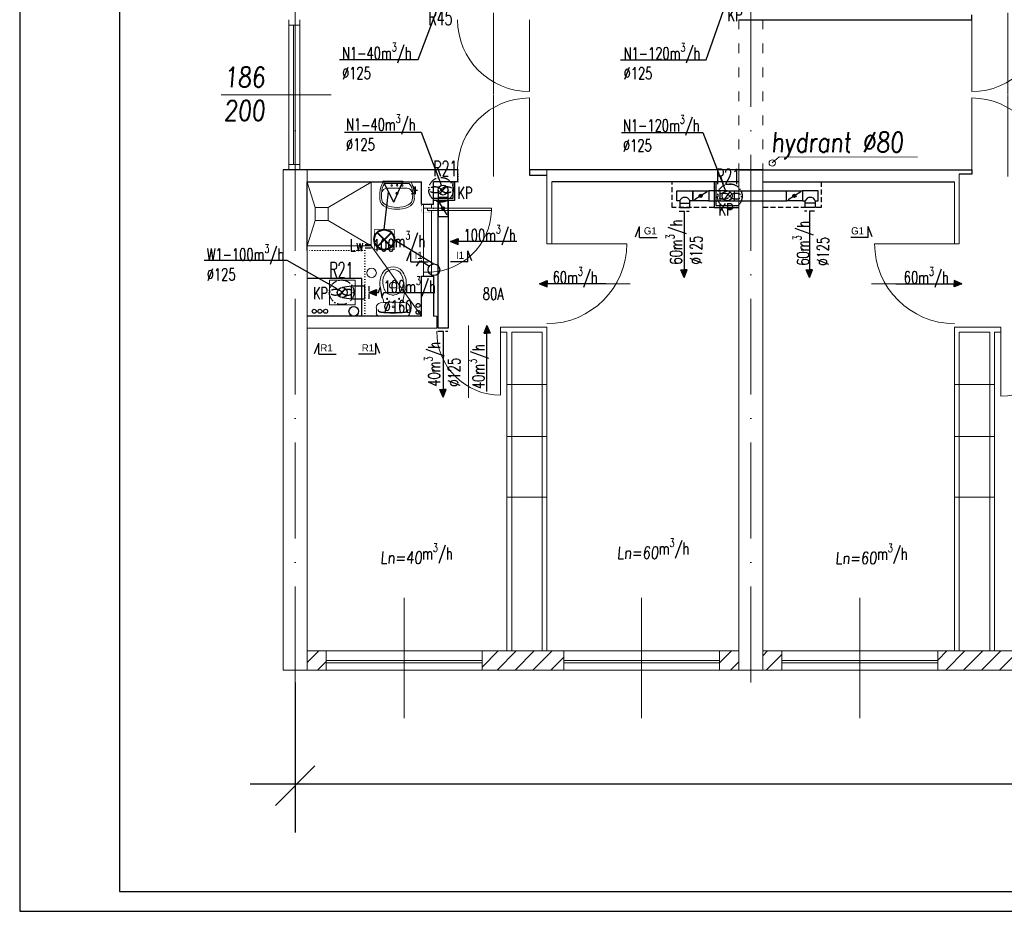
# Model space of a CAD drawing. Header units: millimetres. Extents: x -6513 to 30474, y -6915 to 65597.
# Tile 45 of 256: x -3151 to -1919, y 5435 to 6551. Entities that reach past the tile are written whole.
import ezdxf
from ezdxf.enums import TextEntityAlignment as Align

# ---------------------------------------------------------------- set-up
doc = ezdxf.new("R2010")
doc.units = ezdxf.units.MM
for name, pattern in [('ACAD_ISO03W100', [30, 12, -18]), ('ACAD_ISO10W100', [18, 12, -3, 0, -3]), ('DASHED', [19.05, 12.7, -6.35]), ('DOT', [6.35, 0, -6.35])]:
    doc.linetypes.add(name, pattern=pattern)
doc.layers.get('0').update_dxf_attribs({"color": 8})
for name, color, linetype in [('A200_General07', 8, 'Continuous'), ('A200_General08', 8, 'Continuous'), ('A270_text04', 8, 'Continuous'), ('A_obudowy', 8, 'Continuous'), ('DB_inst_pomocn', 8, 'Continuous'), ('DB_WM_nawiew-opis', 8, 'Continuous'), ('DB_WM_wywies-opis', 8, 'Continuous')]:
    doc.layers.add(name, color=color, linetype=linetype)
for name, color, linetype, lineweight in [('A_cienka', 8, 'Continuous', 5), ('A_linia przekroj', 8, 'Continuous', 25), ('A_osie', 8, 'ACAD_ISO10W100', 5), ('A_przerywana', 8, 'ACAD_ISO03W100', 5), ('A_widok', 8, 'Continuous', 13), ('A_Wymiary', 8, 'Continuous', 9), ('cieńkie', 8, 'Continuous', 9), ('DB-WM-nawiew-opis', 8, 'Continuous', 25), ('DB-WM-nawiew-opis-odnośnik', 8, 'Continuous', 30), ('DB-WM-wywiew-opis', 8, 'Continuous', 25), ('DB-WM-wywiew-opis-odnośnik', 8, 'Continuous', 30), ('DB_WM_nawiew', 8, 'Continuous', 30), ('DB_WM_wywiew', 8, 'Continuous', 30), ('DB_WM_ścianka nowa', 8, 'Continuous', 25), ('E_gniazda wtykowe', 1, 'Continuous', 30), ('E_oświetlenie', 1, 'Continuous', 30), ('E_technologia', 1, 'ACAD_ISO10W100', 30), ('noew ściany archwig', 8, 'Continuous', 9), ('R-TABELKA', 8, 'Continuous', 25), ('snitarne archwig nowe', 8, 'Continuous', 9), ('Stolarka ARCHWIG', 8, 'Continuous', 5), ('wyburzenia', 8, 'DOT', 20), ('Ściany ARCHWIG', 8, 'Continuous', 30)]:
    doc.layers.add(name, color=color, linetype=linetype, lineweight=lineweight)
doc.styles.add('BRH', font='txt')
doc.styles.add('ROMANSS', font='romans.shx', dxfattribs={"width": 0.8, "oblique": 5})
doc.styles.add('SIMPLEXD', font='SIMPLEX.SHX', dxfattribs={"width": 0.6})
doc.styles.get("Standard").update_dxf_attribs({"font": 'txt.shx', "width": 0.9})

# ---------------------------------------------------------------- blocks, each defined once
blk = doc.blocks.new('drzwi schem')
at = {"color": 252}
blk.add_line((0, 0), (0, 1), dxfattribs=at)
at = {"color": 252, "ltscale": 10}
blk.add_line((0.5, -0.093), (0.5, 1.04), dxfattribs=at)
at = {"color": 252}
blk.add_arc((0, 0), 1, 0, 90, dxfattribs=at)
blk = doc.blocks.new('klop oli 2')
at = {"layer": 'snitarne archwig nowe', "color": 252}
for p, q in [((0, 17.2), (0, 0)), ((3.8, 20.9), (10.5, 20.9)), ((0, -17.2), (0, 0)), ((3.8, 0), (3.8, 1)), ((3.8, 0), (3.8, -1)), ((38.9, 4.5), (37, 4.5)), ((38.9, -4.5), (37, -4.5)), ((3.8, -20.9), (10.5, -20.9))]:
    blk.add_line(p, q, dxfattribs=at)
for centre, radius in [((11.5, 0), 1.27), ((11.5, 0), 1.27), ((21.6, 7.5), 0.706), ((21.6, -7.5), 0.706)]:
    blk.add_circle(centre, radius, dxfattribs=at)
for centre, radius, start, end in [((3.8, 17.2), 3.76, 90, 180), ((144.9, 0), 141.2, 173.7281, 180), ((144.9, 0), 140.5, 173.6694, 180), ((8.4, 15), 3.76, 90, 173.7281), ((9, 15.1), 3.76, 100.2428, 173.7859), ((10.5, 14.9), 6.02, 6.7931, 90), ((-114.7, 0), 132.1, 0, 6.7931), ((80, -215.2), 235.3, 101.5744, 105.544), ((43.1, -10.6), 23.5, 101.6195, 117.4027), ((44.8, -39.8), 56.5, 94.3794, 102.2907), ((42.4, -7.4), 20.3, 60.8839, 101.6195), ((41.4, -8), 24.5, 51.2869, 92.3028), ((144.9, 0), 141.2, 180, 186.2719), ((144.9, 0), 140.5, 180, 186.3306), ((-114.7, 0), 132.1, 353.2069, 0), ((43.3, 0), 16.9, 173.7581, 180), ((43.3, 0), 16.9, 180, 186.2419), ((37.3, 0.7), 10.9, 117.4027, 173.7581), ((63.6, 0), 28.2, 173.3508, 180), ((63.6, 0), 28.2, 180, 186.6492), ((37, 3.1), 1.41, 90, 173.3508), ((38.9, 1.7), 2.82, 36.8699, 90), ((36.6, 0), 5.65, 0, 36.8699), ((36.6, 0), 5.65, 323.1301, 0), ((46.6, 0), 11.8, 0, 60.8839), ((46.6, 0), 11.8, 299.1161, 0), ((46.6, 0), 15.1, 0, 47.5638), ((46.6, 0), 15.1, 312.4362, 0), ((80, 215.2), 235.3, 254.456, 258.4256), ((37.3, -0.7), 10.9, 186.2419, 242.5973), ((43.1, 10.6), 23.5, 242.5973, 258.3805), ((37, -3.1), 1.41, 186.6492, 270), ((42.4, 7.4), 20.3, 258.3805, 299.1161), ((38.9, -1.7), 2.82, 270, 323.1301), ((41.4, 8), 24.5, 267.6972, 308.7131), ((3.8, -17.2), 3.76, 180, 270), ((8.4, -15), 3.76, 186.2719, 270), ((9, -15.1), 3.76, 186.2141, 259.7572), ((10.5, -14.9), 6.02, 270, 353.2069), ((44.8, 39.8), 56.5, 257.7093, 265.6206)]:
    blk.add_arc(centre, radius, start, end, dxfattribs=at)
blk = doc.blocks.new('umywalka oli2')
at = {"layer": 'snitarne archwig nowe', "color": 252}
for p, q in [((0, 17.6), (0, 0)), ((2, 15.4), (2, 0)), ((20.9, 21.6), (13.7, 21.6)), ((0, 0), (0, -17.6)), ((2, 0), (2, -15.4)), ((7.9, 0), (7.9, 10.8)), ((7.9, -10.8), (7.9, 0)), ((13.7, -21.6), (20.9, -21.6))]:
    blk.add_line(p, q, dxfattribs=at)
for centre, radius in [((4.1, 0), 1.11), ((4.5, 6.6), 0.994), ((14.5, 0), 1.48), ((14.5, 0), 0.946), ((4.5, -6.6), 0.994)]:
    blk.add_circle(centre, radius, dxfattribs=at)
for centre, radius, start, end in [((15.6, -9.9), 31.5, 93.3155, 119.5931), ((14.2, -1.1), 20.5, 88.5847, 126.5008), ((15.3, 12), 7.48, 91.7023, 188.8292), ((17.3, -1.9), 21.5, 82.9063, 97.0937), ((20.4, 10.2), 9.2, 23.1986, 92.7468), ((20.2, 9.5), 12.2, 20.9395, 86.4287), ((-1.2, 0), 33.1, 360, 24.6987), ((-3.2, 0), 37.4, 360, 21.6896), ((-1.2, 0), 33.1, 335.3013, 0), ((-3.2, 0), 37.4, 338.3104, 0), ((15.3, -12), 7.48, 171.1708, 268.2977), ((15.6, 9.9), 31.5, 240.4069, 266.6845), ((14.2, 1.1), 20.5, 233.4992, 271.4153), ((17.3, 1.9), 21.5, 262.9063, 277.0937), ((20.4, -10.2), 9.2, 267.2532, 336.8014), ((20.2, -9.5), 12.2, 273.5713, 339.0605)]:
    blk.add_arc(centre, radius, start, end, dxfattribs=at)
blk = doc.blocks.new('A$C620C4C60')
at = {"layer": 'DB-WM-wywiew-opis-odnośnik'}
h = blk.add_hatch(color=256, dxfattribs=at)
h.paths.add_polyline_path([(0, 0), (9.8, 3.9), (9.8, 0)])
h.paths.add_polyline_path([(9.8, 0), (9.8, -3.9), (0, 0)])
at = {"layer": 'DB-WM-wywiew-opis-odnośnik', "flags": 128}
for points in [[(0, 0), (9.8, 3.9), (9.8, 0)], [(0, 0), (12.1, 0)], [(0, 0), (9.8, -3.9), (9.8, 0)], [(12.1, 0), (14.4, -6.5), (16.6, 6.4), (18.9, 0)], [(18.9, 0), (82.9, 0)]]:
    blk.add_lwpolyline(points, dxfattribs=at)
blk = doc.blocks.new('A$C2355049C')
at = {"layer": 'DB-WM-nawiew-opis-odnośnik'}
h = blk.add_hatch(color=256, dxfattribs=at)
h.paths.add_polyline_path([(0, -9.8), (3.9, -9.8), (0, 0)])
h.paths.add_polyline_path([(0, 0), (-3.9, -9.8), (0, -9.8)])
at = {"layer": 'DB-WM-nawiew-opis-odnośnik', "flags": 128}
for points in [[(0, 0), (-3.9, -9.8), (0, -9.8)], [(0, -82.9), (0, 0)], [(0, 0), (3.9, -9.8), (0, -9.8)]]:
    blk.add_lwpolyline(points, dxfattribs=at)
blk = doc.blocks.new('A$C21C24CF4')
at = {"layer": 'DB_WM_nawiew'}
h = blk.add_hatch(color=256, dxfattribs=at)
edge = h.paths.add_edge_path()
edge.add_arc((10, -6.2), 2, 0, 360)
for points in [[(20, 0), (0, 0), (0, -12.5), (20, -12.5)], [(1.8, -11.4), (17.9, -1.3)]]:
    blk.add_lwpolyline(points, dxfattribs=at)
blk.add_circle((10, -6.2), 2, dxfattribs=at)
blk = doc.blocks.new('Sect Mk right')
at = {"layer": 'A200_General07', "color": 1}
for p, q in [((0.29, 7.48), (3.92, 6.01)), ((0, 6.01), (0, -0.21)), ((0, 6.01), (3.92, 6.01))]:
    blk.add_line(p, q, dxfattribs=at)
at = {"layer": 'A270_text04', "color": 0, "style": 'BRH'}
blk.add_attdef('-', text='', height=4.51, dxfattribs=at).set_placement((1.77, 1.49), align=Align.MIDDLE)
blk = doc.blocks.new('gw1')
at = {"layer": 'E_gniazda wtykowe'}
for p, q in [((99083.8, 55839.3), (99080.1, 55839.3)), ((99083.8, 55833.1), (99083.8, 55845.4))]:
    blk.add_line(p, q, dxfattribs=at)
blk.add_arc((99089.8, 55839), 6.04, 87.7958, 267.7958, dxfattribs=at)
blk = doc.blocks.new('raster')
at = {"layer": 'E_oświetlenie', "lineweight": 40}
for p, q in [((-21.2, 21.2), (21.2, -21.2)), ((21.2, 21.2), (-21.2, -21.2))]:
    blk.add_line(p, q, dxfattribs=at)
at = {"layer": 'E_oświetlenie', "const_width": 2}
blk.add_lwpolyline([(-30, -30), (30, -30), (30, 30), (-30, 30)], close=True, dxfattribs=at)
at = {"layer": 'E_oświetlenie', "lineweight": 40}
blk.add_circle((0, 0), 30, dxfattribs=at)

msp = doc.modelspace()

# ---------------------------------------------------------------- hatches: boundary and pattern name
at = {"layer": 'A_Wymiary'}
h = msp.add_hatch(dxfattribs=at)
h.set_pattern_fill('ANSI31', color=256, scale=5, style=0)
h.set_pattern_definition([(45, (-3043.741, 2642.415), (-11.22532, 11.22532), [])])
h.paths.add_polyline_path([(-2767.446, 5760.652), (-2791.446, 5760.652), (-2791.446, 5736.652), (-2767.446, 5736.652)])
h.paths.add_polyline_path([(-2470.446, 5760.652), (-2572.446, 5760.652), (-2572.446, 5736.652), (-2470.446, 5736.652)])
h.paths.add_polyline_path([(-2251.446, 5760.652), (-2275.446, 5760.652), (-2275.446, 5736.652), (-2251.446, 5736.652)])
h.paths.add_polyline_path([(-2197.446, 5760.652), (-2221.446, 5760.652), (-2221.446, 5736.652), (-2197.446, 5736.652)])
h.paths.add_polyline_path([(-1900.446, 5760.652), (-2002.446, 5760.652), (-2002.446, 5736.652), (-1900.446, 5736.652)])
h.paths.add_polyline_path([(-1330.446, 5760.652), (-1432.446, 5760.652), (-1432.446, 5737.494), (-1330.446, 5737.494)])
h.paths.add_polyline_path([(-1627.446, 5760.652), (-1651.446, 5760.652), (-1651.446, 5736.652), (-1627.446, 5736.652)])
h.paths.add_polyline_path([(-1681.446, 5760.652), (-1705.446, 5760.652), (-1705.446, 5736.652), (-1681.446, 5736.652)])
at = {"layer": 'DB_WM_nawiew'}
h = msp.add_hatch(color=256, dxfattribs=at)
edge = h.paths.add_edge_path()
edge.add_arc((-2298.985, 6330.152), 2, 0, 360)
h = msp.add_hatch(color=256, dxfattribs=at)
edge = h.paths.add_edge_path()
edge.add_arc((-2181.774, 6330.152), 2, 0, 360)

# ---------------------------------------------------------------- linework, layer by layer
at = {"layer": 'A_cienka'}
for p, q in [((-2814.544, 6550.652), (-2814.544, 6362.652)), ((-2814.544, 6543.755), (-2800.544, 6543.755)), ((-2808.544, 6543.755), (-2808.544, 6369.548)), ((-2806.544, 6543.755), (-2806.544, 6369.548)), ((-2800.544, 6550.652), (-2800.544, 6362.652)), ((-2898.874, 6456.531), (-2761.361, 6456.652)), ((-2814.544, 6369.548), (-2800.544, 6369.548)), ((-2200.849, 6378.861), (-2209.506, 6371.319)), ((-2027.938, 6378.619), (-2200.849, 6378.861)), ((-2491.446, 6093.947), (-2541.446, 6093.947)), ((-1981.446, 6093.947), (-1931.446, 6093.947)), ((-2491.446, 6029.137), (-2541.446, 6029.137)), ((-1981.446, 6029.137), (-1931.446, 6029.137)), ((-2491.446, 5953.057), (-2541.446, 5953.057)), ((-1981.446, 5953.057), (-1931.446, 5953.057)), ((-2791.446, 5760.652), (-2251.446, 5760.652)), ((-2221.446, 5760.652), (-1681.446, 5760.652)), ((-2572.446, 5748.652), (-2767.446, 5748.652)), ((-2572.446, 5745.652), (-2767.446, 5745.652)), ((-2470.446, 5748.652), (-2275.446, 5748.652)), ((-2470.446, 5745.652), (-2275.446, 5745.652)), ((-2002.446, 5748.652), (-2197.446, 5748.652)), ((-2002.446, 5745.652), (-2197.446, 5745.652)), ((-2791.446, 5736.652), (2345.554, 5736.652)), ((-2791.446, 5736.652), (7529.554, 5736.652))]:
    msp.add_line(p, q, dxfattribs=at)
at = {"layer": 'A_cienka', "ltscale": 10}
for p, q in [((-2669.946, 5676.253), (-2669.946, 5827.05)), ((-2372.946, 5676.253), (-2372.946, 5827.05)), ((-2099.946, 5676.253), (-2099.946, 5827.05))]:
    msp.add_line(p, q, dxfattribs=at)
at = {"layer": 'A_cienka'}
msp.add_circle((-2209.506, 6371.319), 4, dxfattribs=at)
at = {"layer": 'A_linia przekroj'}
for p, q in [((-1959.661, 6550.652), (-1959.661, 6556.652)), ((-2251.446, 6550.652), (-1959.661, 6550.652)), ((-2791.446, 6362.652), (-2821.446, 6362.652)), ((-2602.981, 6362.652), (-2791.446, 6362.652)), ((-2602.981, 6347.652), (-2602.981, 6362.652)), ((-2221.446, 6362.652), (-2513.232, 6362.652)), ((-2513.232, 6362.652), (-2513.232, 6356.137)), ((-2251.446, 6362.652), (-1959.661, 6362.652)), ((-1959.661, 6357.148), (-1975.446, 6357.148)), ((-1959.661, 6362.652), (-1959.661, 6357.148)), ((-2602.981, 6347.652), (-2633.446, 6347.652)), ((-2513.232, 6356.137), (-2491.446, 6356.137)), ((-2251.446, 6347.652), (-2485.446, 6347.652)), ((-2221.446, 6347.652), (-1981.446, 6347.652))]:
    msp.add_line(p, q, dxfattribs=at)
at = {"layer": 'A_obudowy', "linetype": 'ByBlock'}
for p, q in [((-2608.959, 6347.652), (-2608.959, 6326.652)), ((-2606.959, 6347.652), (-2606.959, 6324.152)), ((-2282.052, 6347.652), (-2282.052, 6315.503)), ((-2280.052, 6347.652), (-2280.052, 6318.003)), ((-2608.959, 6326.652), (-2633.446, 6326.652)), ((-2606.959, 6324.152), (-2633.446, 6324.152)), ((-2282.052, 6315.503), (-2251.446, 6315.503)), ((-2280.052, 6318.003), (-2251.446, 6318.003))]:
    msp.add_line(p, q, dxfattribs=at)
at = {"layer": 'A_obudowy', "linetype": 'DASHED', "ltscale": 0.5}
for points in [[(-2282.052, 6315.627), (-2334.752, 6315.627), (-2334.752, 6347.652)], [(-2148.141, 6347.652), (-2148.141, 6315.503), (-2221.446, 6315.503)]]:
    msp.add_lwpolyline(points, dxfattribs=at)
at = {"layer": 'A_osie', "ltscale": 10}
for p, q in [((-2806.446, 5721.209), (-2806.446, 7473.268)), ((-2236.446, 5721.209), (-2236.446, 7473.268))]:
    msp.add_line(p, q, dxfattribs=at)
at = {"layer": 'A_przerywana'}
for p, q in [((-2251.446, 6550.652), (-2251.446, 6362.652)), ((-2221.446, 6550.652), (-2221.446, 6362.652))]:
    msp.add_line(p, q, dxfattribs=at)
at = {"layer": 'A_przerywana', "color": 252}
for p, q in [((-2251.446, 6550.652), (-2251.446, 6362.652)), ((-2251.446, 6550.652), (-2251.446, 6362.652)), ((-2221.446, 6550.652), (-2221.446, 6362.652)), ((-2221.446, 6550.652), (-2221.446, 6362.652))]:
    msp.add_line(p, q, dxfattribs=at)
at = {"layer": 'A_widok', "ltscale": 5}
for p, q in [((-2821.446, 5736.652), (-2821.446, 6362.652)), ((-2791.446, 5736.652), (-2791.446, 6362.652)), ((-2491.446, 6362.652), (-2491.446, 6270.236)), ((-2251.446, 6362.652), (-2251.446, 6093.994)), ((-2221.446, 6362.652), (-2221.446, 6093.994)), ((-1975.446, 6357.148), (-1975.446, 6270.236)), ((-2485.446, 6347.652), (-2485.446, 6270.236)), ((-1981.446, 6347.652), (-1981.446, 6270.236)), ((-2491.446, 6270.236), (-2485.446, 6270.236)), ((-1981.446, 6270.236), (-1975.446, 6270.236)), ((-2251.446, 5736.652), (-2251.446, 6242.652)), ((-2221.446, 5736.652), (-2221.446, 6242.652)), ((-2629.353, 6179.652), (-2633.306, 6179.652)), ((-2629.353, 6164.652), (-2629.353, 6179.652)), ((-2629.353, 6164.652), (-2791.446, 6164.652)), ((-2491.446, 6165.652), (-2549.353, 6165.652)), ((-2549.353, 6165.652), (-2549.353, 6159.652)), ((-2541.446, 6159.652), (-2549.353, 6159.652)), ((-2541.446, 5760.652), (-2541.446, 6159.652)), ((-2535.446, 5760.652), (-2535.446, 6159.652)), ((-2497.446, 6159.652), (-2535.446, 6159.652)), ((-2497.446, 5760.652), (-2497.446, 6159.652)), ((-2491.446, 5760.652), (-2491.446, 6165.652)), ((-1981.446, 5760.652), (-1981.446, 6165.652)), ((-1981.446, 6165.652), (-1923.54, 6165.652)), ((-1975.446, 5760.652), (-1975.446, 6159.652)), ((-1975.446, 6159.652), (-1937.446, 6159.652)), ((-1937.446, 5760.652), (-1937.446, 6159.652)), ((-1931.446, 5760.652), (-1931.446, 6159.652)), ((-1931.446, 6159.652), (-1923.54, 6159.652)), ((-1923.54, 6165.652), (-1923.54, 6159.652)), ((-2821.446, 5736.652), (-2791.446, 5736.652)), ((-2251.446, 5736.652), (-2221.446, 5736.652))]:
    msp.add_line(p, q, dxfattribs=at)
at = {"layer": 'A_widok', "color": 252, "ltscale": 5}
msp.add_line((-2821.446, 5736.652), (-2791.446, 5736.652), dxfattribs=at)
at = {"layer": 'A_widok', "ltscale": 5}
for points in [[(-2791.446, 5760.652), (-2767.446, 5760.652), (-2767.446, 5736.652), (-2791.446, 5736.652)], [(-2572.446, 5736.652), (-2470.446, 5736.652), (-2470.446, 5760.652), (-2572.446, 5760.652)], [(-2251.446, 5760.652), (-2275.446, 5760.652), (-2275.446, 5736.652), (-2251.446, 5736.652)], [(-2221.446, 5760.652), (-2197.446, 5760.652), (-2197.446, 5736.652), (-2221.446, 5736.652)], [(-2002.446, 5736.652), (-1900.446, 5736.652), (-1900.446, 5760.652), (-2002.446, 5760.652)]]:
    msp.add_lwpolyline(points, close=True, dxfattribs=at)
at = {"layer": 'cieńkie'}
for p, q in [((-2763.446, 6224.652), (-2731.446, 6224.652)), ((-2763.446, 6193.652), (-2763.446, 6224.652)), ((-2760.946, 6224.652), (-2733.946, 6224.652)), ((-2731.446, 6224.652), (-2731.446, 6193.652)), ((-2731.446, 6193.652), (-2731.446, 6207.652)), ((-2763.446, 6193.652), (-2749.446, 6193.652)), ((-2731.446, 6193.652), (-2763.446, 6193.652)), ((-2754.446, 6193.652), (-2740.446, 6193.652))]:
    msp.add_line(p, q, dxfattribs=at)
msp.add_circle((-2710.82, 6233.719), 6, dxfattribs=at)
at = {"layer": 'DB-WM-nawiew-opis'}
for points in [[(-2750.802, 6500.874), (-2652.334, 6500.874), (-2625.25, 6571.981)], [(-2399.325, 6500.544), (-2292.258, 6500.544), (-2264.945, 6577.986)], [(-2744.774, 6409.82), (-2648.821, 6409.82), (-2623.394, 6342.697)], [(-2398.157, 6409.412), (-2296.554, 6409.412), (-2267.524, 6335.299)]]:
    msp.add_lwpolyline(points, dxfattribs=at)
at = {"layer": 'DB-WM-wywiew-opis'}
msp.add_lwpolyline([(-2920.383, 6249.533), (-2817.03, 6249.533), (-2754.172, 6214.317)], dxfattribs=at)
at = {"layer": 'DB_inst_pomocn'}
for centre, radius in [((-2782.576, 6185.673), 2.5), ((-2775.519, 6185.673), 2.5), ((-2768.349, 6185.673), 2.5), ((-2733.08, 6185.673), 6)]:
    msp.add_circle(centre, radius, dxfattribs=at)
at = {"layer": 'DB_WM_nawiew'}
for points in [[(-2627.652, 6337.484), (-2627.652, 6328.484), (-2615.152, 6328.484)], [(-2627.652, 6333.484), (-2627.652, 6324.484), (-2615.152, 6324.484)], [(-2625.27, 6332.576), (-2617.196, 6342.108)], [(-2615.152, 6328.484), (-2615.152, 6337.484)], [(-2615.152, 6324.484), (-2615.152, 6333.484)], [(-2328.685, 6336.402), (-2308.985, 6336.402), (-2308.985, 6323.902), (-2312.585, 6323.902)], [(-2325.085, 6323.902), (-2328.685, 6323.902), (-2328.685, 6336.402)], [(-2288.985, 6323.902), (-2308.985, 6323.902), (-2308.985, 6336.402), (-2288.985, 6336.402)], [(-2290.756, 6335.294), (-2306.878, 6325.219)], [(-2274.985, 6336.402), (-2288.985, 6336.402), (-2288.985, 6323.902), (-2274.985, 6323.902)], [(-2265.985, 6336.402), (-2274.985, 6336.402), (-2274.985, 6323.902)], [(-2269.776, 6325.182), (-2262.194, 6335.121)], [(-2265.985, 6336.402), (-2256.985, 6336.402), (-2256.985, 6323.902)], [(-2256.985, 6336.402), (-2191.774, 6336.402)], [(-2171.774, 6323.902), (-2191.774, 6323.902), (-2191.774, 6336.402), (-2171.774, 6336.402)], [(-2173.545, 6335.294), (-2189.666, 6325.219)], [(-2152.074, 6336.402), (-2171.774, 6336.402), (-2171.774, 6323.902), (-2168.174, 6323.902)], [(-2155.674, 6323.902), (-2152.074, 6323.902), (-2152.074, 6336.402)], [(-2615.152, 6324.484), (-2615.152, 6164.652), (-2627.652, 6164.652), (-2627.652, 6324.484)], [(-2627.652, 6324.484), (-2615.152, 6324.484)], [(-2325.085, 6323.902), (-2325.085, 6321.152), (-2312.585, 6321.152), (-2312.585, 6323.902)], [(-2325.085, 6321.152), (-2325.085, 6315.503), (-2312.585, 6315.503), (-2312.585, 6321.152)], [(-2274.985, 6323.902), (-2256.985, 6323.902)], [(-2256.985, 6323.902), (-2191.774, 6323.902)], [(-2155.674, 6323.902), (-2155.674, 6321.152), (-2168.174, 6321.152), (-2168.174, 6323.902)], [(-2155.674, 6321.152), (-2155.674, 6315.503), (-2168.174, 6315.503), (-2168.174, 6321.152)]]:
    msp.add_lwpolyline(points, dxfattribs=at)
at = {"layer": 'DB_WM_nawiew', "linetype": 'DASHED', "ltscale": 0.5}
for points in [[(-2326.152, 6310.876), (-2313.652, 6310.876)], [(-2156.741, 6310.876), (-2169.241, 6310.876)], [(-2627.757, 6160.771), (-2615.257, 6160.771)]]:
    msp.add_lwpolyline(points, dxfattribs=at)
at = {"layer": 'DB_WM_nawiew'}
for centre in [(-2298.985, 6330.152), (-2181.774, 6330.152)]:
    msp.add_circle(centre, 2, dxfattribs=at)
for centre in [(-2318.835, 6321.671), (-2161.924, 6321.671)]:
    msp.add_arc(centre, 6.636, 19.636833, 160.363167, dxfattribs=at)
at = {"layer": 'DB_WM_wywies-opis'}
for p, q in [((-2830.913, 5567.235), (-2781.98, 5616.725)), ((-2862.854, 5594.127), (100.444, 5594.127))]:
    msp.add_line(p, q, dxfattribs=at)
msp.add_lwpolyline([(-2806.446, 5721.209), (-2806.446, 5533.492)], dxfattribs=at)
at = {"layer": 'DB_WM_wywiew'}
for points in [[(-2751.293, 6204.226), (-2743.6, 6214.077)], [(-2747.446, 6202.902), (-2735.946, 6201.152), (-2735.946, 6217.152), (-2747.446, 6215.402)], [(-2735.946, 6201.152), (-2719.446, 6201.152), (-2719.446, 6217.152), (-2735.946, 6217.152)]]:
    msp.add_lwpolyline(points, dxfattribs=at)
at = {"layer": 'DB_WM_wywiew', "linetype": 'DASHED', "ltscale": 0.5}
msp.add_lwpolyline([(-2714.418, 6217.152), (-2714.418, 6201.152)], dxfattribs=at)
at = {"layer": 'DB_WM_wywiew', "color": 240}
for centre in [(-2621.402, 6337.484), (-2265.985, 6330.152)]:
    msp.add_circle(centre, 6.25, dxfattribs=at)
at = {"layer": 'DB_WM_wywiew', "color": 1}
msp.add_circle((-2747.446, 6209.152), 6.25, dxfattribs=at)
at = {"layer": 'DB_WM_ścianka nowa'}
msp.add_lwpolyline([(-2722.946, 6179.652), (-2722.946, 6226.652), (-2791.446, 6226.652)], dxfattribs=at)
at = {"layer": 'E_oświetlenie'}
for p, q in [((-2682.792, 6322.377), (-2696.332, 6348.43)), ((-2671.549, 6348.074), (-2696.332, 6348.43)), ((-2682.792, 6322.377), (-2671.549, 6348.074)), ((-2694.944, 6287.987), (-2689.562, 6335.403)), ((-2682.344, 6275.387), (-2632.765, 6244.977)), ((-2650.409, 6248.956), (-2655.11, 6242.18)), ((-2638.724, 6241.816), (-2649.016, 6248.956))]:
    msp.add_line(p, q, dxfattribs=at)
at = {"layer": 'E_oświetlenie', "const_width": 1.05}
msp.add_lwpolyline([(-2696.332, 6348.43), (-2682.792, 6322.377), (-2671.549, 6348.074)], close=True, dxfattribs=at)
at = {"layer": 'E_oświetlenie'}
msp.add_circle((-2632.765, 6237.682), 7.252, dxfattribs=at)
at = {"layer": 'E_technologia'}
for p, q in [((-2625.114, 6339.185), (-2622.71, 6336.406)), ((-2622.71, 6339.185), (-2625.114, 6336.406)), ((-2263.786, 6331.115), (-2261.382, 6328.335)), ((-2261.382, 6331.115), (-2263.786, 6328.335)), ((-2749.481, 6210.892), (-2747.077, 6208.113)), ((-2747.077, 6210.892), (-2749.481, 6208.113))]:
    msp.add_line(p, q, dxfattribs=at)
for centre in [(-2623.912, 6337.795), (-2262.584, 6329.725), (-2748.279, 6209.503)]:
    msp.add_circle(centre, 15.427, dxfattribs=at)
for centre, start_param, end_param in [((-2631.539, 6337.795), 3.54986568, 9.01650493), ((-2616.285, 6337.795), 0.40827303, 5.87491228), ((-2270.211, 6329.725), 3.54986568, 9.01650493), ((-2254.957, 6329.725), 0.40827303, 5.87491228), ((-2755.906, 6209.503), 3.54986568, 9.01650493), ((-2740.652, 6209.503), 0.40827303, 5.87491228)]:
    msp.add_ellipse(centre, major_axis=(-7, 0), ratio=0.5, start_param=start_param, end_param=end_param, dxfattribs=at)
at = {"layer": 'R-TABELKA'}
for p, q in [((-3151.084, 7484.806), (-3151.084, 5434.723)), ((-3026.084, 7459.806), (-3026.084, 5459.723)), ((-3026.084, 5459.723), (8287.828, 5459.723)), ((-3151.084, 5434.723), (8312.828, 5434.723))]:
    msp.add_line(p, q, dxfattribs=at)
at = {"layer": 'snitarne archwig nowe'}
msp.add_line((-2711.29, 6267.495), (-2648.446, 6179.652), dxfattribs=at)
for points in [[(-2791.446, 6267.495), (-2711.29, 6267.495), (-2711.29, 6347.652)], [(-2781.29, 6315.495), (-2791.29, 6347.495)], [(-2765.29, 6315.495), (-2711.29, 6347.495)], [(-2781.29, 6299.495), (-2791.29, 6267.495)], [(-2765.29, 6299.495), (-2711.29, 6267.495)]]:
    msp.add_lwpolyline(points, dxfattribs=at)
msp.add_lwpolyline([(-2781.29, 6299.495), (-2765.29, 6299.495), (-2765.29, 6315.495), (-2781.29, 6315.495)], close=True, dxfattribs=at)
at = {"layer": 'Stolarka ARCHWIG'}
for p, q in [((-2640.946, 6311.652), (-2640.946, 6314.652)), ((-2640.946, 6314.652), (-2560.946, 6314.652)), ((-2560.946, 6311.652), (-2640.946, 6311.652)), ((-2560.946, 6314.652), (-2560.946, 6311.652))]:
    msp.add_line(p, q, dxfattribs=at)
for points in [[(-2640.946, 6319.652), (-2645.946, 6319.652), (-2645.946, 6314.652), (-2635.946, 6314.652), (-2635.946, 6319.652), (-2643.446, 6319.652)], [(-2645.946, 6234.652), (-2645.946, 6314.652)], [(-2635.946, 6311.652), (-2635.946, 6234.652)], [(-2640.946, 6234.652), (-2645.946, 6234.652), (-2645.946, 6229.652), (-2635.946, 6229.652), (-2635.946, 6234.652), (-2643.446, 6234.652)]]:
    msp.add_lwpolyline(points, dxfattribs=at)
msp.add_arc((-2640.292, 6314.03), 79.382, 269.527921, 358.282698, dxfattribs=at)
at = {"layer": 'wyburzenia', "ltscale": 0.5}
for p, q in [((-2602.981, 6362.652), (-2791.446, 6362.652)), ((-2602.981, 6347.652), (-2602.981, 6362.652)), ((-2602.981, 6347.652), (-2633.446, 6347.652)), ((-2719.446, 6261.652), (-2791.446, 6261.652)), ((-2719.446, 6179.652), (-2719.446, 6261.652))]:
    msp.add_line(p, q, dxfattribs=at)
at = {"layer": 'wyburzenia', "ltscale": 0.2}
msp.add_lwpolyline([(-2648.446, 6319.652), (-2633.446, 6319.652), (-2633.446, 6309.652), (-2648.446, 6309.652)], close=True, dxfattribs=at)
at = {"layer": 'Ściany ARCHWIG'}
for p, q in [((-2791.446, 6261.652), (-2791.446, 6347.652)), ((-2791.446, 6347.652), (-2648.446, 6347.652)), ((-2648.446, 6319.652), (-2648.446, 6347.652)), ((-2633.446, 6319.652), (-2633.446, 6347.652)), ((-2648.446, 6319.652), (-2633.446, 6319.652)), ((-2648.446, 6319.652), (-2633.446, 6319.652)), ((-2648.446, 6229.652), (-2633.446, 6229.652)), ((-2648.446, 6179.652), (-2648.446, 6229.652)), ((-2648.446, 6229.652), (-2633.446, 6229.652)), ((-2633.446, 6229.652), (-2633.446, 6179.652)), ((-2719.446, 6179.652), (-2791.446, 6179.652)), ((-2648.446, 6179.652), (-2719.446, 6179.652))]:
    msp.add_line(p, q, dxfattribs=at)
for centre in [(-2652.596, 6192.998), (-2652.596, 6184.481)]:
    msp.add_circle(centre, 2.5, dxfattribs=at)

# ---------------------------------------------------------------- block references
at = {"layer": 'A200_General08'}
ref = msp.add_blockref('Sect Mk right', (-2354.374, 6277.886), dxfattribs=dict(at, xscale=3.5, yscale=3.5, zscale=3.5, rotation=90))
ref.add_attrib('-', 'G1', dxfattribs={"layer": 'A270_text04', "color": 7, "height": 9, "style": 'BRH'}).set_placement((-2362.079, 6286.396), align=Align.MIDDLE)
ref = msp.add_blockref('Sect Mk right', (-2110.529, 6277.886), dxfattribs=dict(at, xscale=-3.5, yscale=3.5, zscale=3.5, rotation=270))
ref.add_attrib('-', 'G1', dxfattribs={"layer": 'A270_text04', "color": 7, "height": 9, "style": 'BRH'}).set_placement((-2102.824, 6286.396), align=Align.MIDDLE)
ref = msp.add_blockref('Sect Mk right', (-2640.692, 6247.711), dxfattribs=dict(at, xscale=3.5, yscale=3.5, zscale=3.5, rotation=90.00000000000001))
ref.add_attrib('-', 'I1', dxfattribs={"layer": 'A270_text04', "color": 7, "height": 9, "style": 'BRH'}).set_placement((-2651.906, 6255.731), align=Align.MIDDLE)
ref = msp.add_blockref('Sect Mk right', (-2611.375, 6247.711), dxfattribs=dict(at, xscale=-3.5, yscale=3.5, zscale=3.5, rotation=270))
ref.add_attrib('-', 'I1', dxfattribs={"layer": 'A270_text04', "color": 7, "height": 9, "style": 'BRH'}).set_placement((-2600.162, 6255.731), align=Align.MIDDLE)
ref = msp.add_blockref('Sect Mk right', (-2755.894, 6131.882), dxfattribs=dict(at, xscale=3.5, yscale=3.5, zscale=3.5, rotation=90.00000000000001))
ref.add_attrib('-', 'R1', dxfattribs={"layer": 'A270_text04', "color": 7, "height": 9, "style": 'BRH'}).set_placement((-2767.108, 6139.902), align=Align.MIDDLE)
ref = msp.add_blockref('Sect Mk right', (-2726.577, 6131.882), dxfattribs=dict(at, xscale=-3.5, yscale=3.5, zscale=3.5, rotation=270))
ref.add_attrib('-', 'R1', dxfattribs={"layer": 'A270_text04', "color": 7, "height": 9, "style": 'BRH'}).set_placement((-2715.363, 6139.902), align=Align.MIDDLE)
at = {"layer": 'A_cienka'}
for p, xscale, yscale, zscale, rotation in [((-2491.446, 6270.236), 100, 100, 100, 270), ((-1981.446, 6270.236), -100, 100, 100, 90), ((-2549.353, 6160.652), 80, 80, 80, 180), ((-1923.54, 6159.652), -80, 80, 80, 180)]:
    msp.add_blockref('drzwi schem', p, dxfattribs=dict(at, xscale=xscale, yscale=yscale, zscale=zscale, rotation=rotation))
at = {"layer": 'A_widok', "ltscale": 5, "yscale": 90, "zscale": 90, "rotation": 180}
for p, xscale in [((-2513.232, 6550.652), 90), ((-1959.661, 6550.652), -90)]:
    msp.add_blockref('drzwi schem', p, dxfattribs=dict(at, xscale=xscale))
at = {"layer": 'A_widok', "ltscale": 5, "yscale": 90, "zscale": 90}
for p, xscale in [((-2513.232, 6362.652), -90), ((-1959.661, 6362.652), 90)]:
    msp.add_blockref('drzwi schem', p, dxfattribs=dict(at, xscale=xscale))
at = {"layer": 'DB_WM_nawiew'}
for name, p, rotation in [('A$C21C24CF4', (-2627.652, 6304.484), 90), ('A$C2355049C', (-2319.902, 6227.94), 180), ('A$C2355049C', (-2612.172, 6273.055), 90), ('A$C2355049C', (-2500.725, 6220.236), 90), ('A$C2355049C', (-2621.402, 6078.049), 180)]:
    msp.add_blockref(name, p, dxfattribs=dict(at, rotation=rotation))
at = {"layer": 'DB_WM_nawiew', "xscale": -1}
for p, rotation in [((-2162.991, 6227.94), 180), ((-1972.168, 6220.236), 270)]:
    msp.add_blockref('A$C2355049C', p, dxfattribs=dict(at, rotation=rotation))
at = {"layer": 'DB_WM_nawiew'}
msp.add_blockref('A$C2355049C', (-2566.434, 6168.074), dxfattribs=at)
at = {"layer": 'DB_WM_wywiew', "xscale": -1, "rotation": 180}
msp.add_blockref('A$C620C4C60', (-2714.418, 6209.152), dxfattribs=at)
at = {"layer": 'E_oświetlenie', "xscale": 0.7875000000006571, "yscale": 0.7875000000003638, "zscale": 0.7874999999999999, "rotation": 178.7624398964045}
msp.add_blockref('gw1', (76303.824, 48615.11), dxfattribs=at)
at = {"layer": 'E_oświetlenie', "lineweight": 40, "xscale": 0.4199999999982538, "yscale": 0.4200000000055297, "zscale": 0.4199999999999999, "rotation": 180}
msp.add_blockref('raster', (-2694.944, 6275.387), dxfattribs=at)
at = {"layer": 'noew ściany archwig', "rotation": 270}
msp.add_blockref('umywalka oli2', (-2678.978, 6347.652), dxfattribs=at)
at = {"layer": 'snitarne archwig nowe', "rotation": 90}
msp.add_blockref('klop oli 2', (-2683.946, 6179.652), dxfattribs=at)

# ---------------------------------------------------------------- texts
at = {"layer": 'A_cienka', "char_height": 25, "attachment_point": 1, "style": 'ROMANSS'}
for s, insert, width in [('186\\P200', (-2895.679, 6491.109), 141.48479), ('hydrant %%C80', (-2210.976, 6409.779), 244.21995)]:
    msp.add_mtext(s, dxfattribs=dict(at, insert=insert, width=width))
at = {"layer": 'DB-WM-nawiew-opis', "char_height": 15, "width": 37.14159}
for s, insert, attachment_point in [('\\A1;{\\Fsimplex|c238;\\W0.7;100m\\H0.7x;\\S3^ ;\\H1.4286x;/h}', (-2595.676, 6293.586), 1), ('\\A1;{\\Fsimplex|c238;\\W0.7;60m\\H0.7x;\\S3^ ;\\H1.4286x;/h}', (-2484.23, 6240.767), 1), ('\\A1;{\\Fsimplex|c238;\\W0.7;60m\\H0.7x;\\S3^ ;\\H1.4286x;/h}', (-1988.663, 6240.767), 3), ('\\A1;{\\Fsimplex|c238;\\W0.7;80A}', (-2571.629, 6215.209), 1)]:
    msp.add_mtext(s, dxfattribs=dict(at, insert=insert, attachment_point=attachment_point))
at = {"layer": 'DB-WM-nawiew-opis', "char_height": 15, "width": 37.14159, "attachment_point": 1, "rotation": 90}
for s, insert in [('\\A1;{\\Fsimplex|c238;\\W0.7;60m\\H0.7x;\\S3^ ;\\H1.4286x;/h\\P%%C125}', (-2342.483, 6244.284)), ('\\A1;{\\Fsimplex|c238;\\W0.7;60m\\H0.7x;\\S3^ ;\\H1.4286x;/h\\P%%C125}', (-2183.61, 6242.793)), ('\\A1;{\\Fsimplex|c238;\\W0.7;40m\\H0.7x;\\S3^ ;\\H1.4286x;/h\\P%%C125}', (-2645.098, 6091.412)), ('\\A1;{\\Fsimplex|c238;\\W0.7;40m\\H0.7x;\\S3^ ;\\H1.4286x;/h}', (-2589.676, 6088.398))]:
    msp.add_mtext(s, dxfattribs=dict(at, insert=insert))
at = {"layer": 'DB-WM-wywiew-opis', "color": 1, "char_height": 15, "width": 37.14159, "attachment_point": 1}
for insert in [(-2265.503, 6563.984), (-2603.493, 6341.251), (-2276.719, 6320.48), (-2784.204, 6215.822)]:
    msp.add_mtext('{\\Fsimplex|c238;\\W0.7;KP}', dxfattribs=dict(at, insert=insert))
at = {"layer": 'DB-WM-wywiew-opis', "char_height": 15, "width": 37.14159, "attachment_point": 1}
for s, insert in [('{\\Fsimplex|c238;\\W0.7;Lw=100\\A1;m\\H0.7x;\\S3^ ;\\H1.4286x;/h}', (-2738.267, 6285.989)), ('\\A1;{\\Fsimplex|c238;\\W0.7;W1-100m\\H0.7x;\\S3^ ;\\H1.4286x;/h\\P%%C125}', (-2916.961, 6269.472)), ('\\A1;{\\Fsimplex|c238;\\W0.7;100m\\H0.7x;\\S3^ ;\\H1.4286x;/h\\P%%C160}', (-2695.791, 6229.129))]:
    msp.add_mtext(s, dxfattribs=dict(at, insert=insert))
at = {"layer": 'DB_WM_nawiew-opis', "char_height": 15, "width": 37.14159, "attachment_point": 1}
for s, insert in [('\\A1;{\\Fsimplex|c238;\\W0.7;N1-40m\\H0.7x;\\S3^ ;\\H1.4286x;/h\\P%%C125}', (-2747.696, 6521.501)), ('\\A1;{\\Fsimplex|c238;\\W0.7;N1-120m\\H0.7x;\\S3^ ;\\H1.4286x;/h\\P%%C125}', (-2395.462, 6521.149)), ('\\A1;{\\Fsimplex|c238;\\W0.7;N1-40m\\H0.7x;\\S3^ ;\\H1.4286x;/h\\P%%C125}', (-2742.753, 6431.958)), ('\\A1;{\\Fsimplex|c238;\\W0.7;N1-120m\\H0.7x;\\S3^ ;\\H1.4286x;/h\\P%%C125}', (-2396.27, 6430.953))]:
    msp.add_mtext(s, dxfattribs=dict(at, insert=insert))
at = {"layer": 'DB_WM_nawiew-opis', "char_height": 15, "width": 191.2715, "attachment_point": 1, "style": 'ROMANSS'}
for s, insert in [('{\\Fsimplex|c238;Ln=60\\A1;\\Q0;\\W0.7;m\\H0.7x;\\S3^ ;\\H1.4286x;/h}', (-2404.036, 5901.232)), ('{\\Fsimplex|c238;Ln=40\\A1;\\Q0;\\W0.7;m\\H0.7x;\\S3^ ;\\H1.4286x;/h}', (-2699.97, 5895.07)), ('{\\Fsimplex|c238;Ln=60\\A1;\\Q0;\\W0.7;m\\H0.7x;\\S3^ ;\\H1.4286x;/h}', (-2130.864, 5894.616))]:
    msp.add_mtext(s, dxfattribs=dict(at, insert=insert))
at = {"layer": 'E_technologia', "style": 'SIMPLEXD', "width": 0.6}
for s, p in [('R45', (-2639.798, 6543.665)), ('R21', (-2633.625, 6354.999)), ('R21', (-2279.844, 6344.82)), ('R21', (-2763.626, 6227.967))]:
    msp.add_text(s, height=19.2, dxfattribs=at).set_placement(p)

doc.saveas('drawing.dxf')
